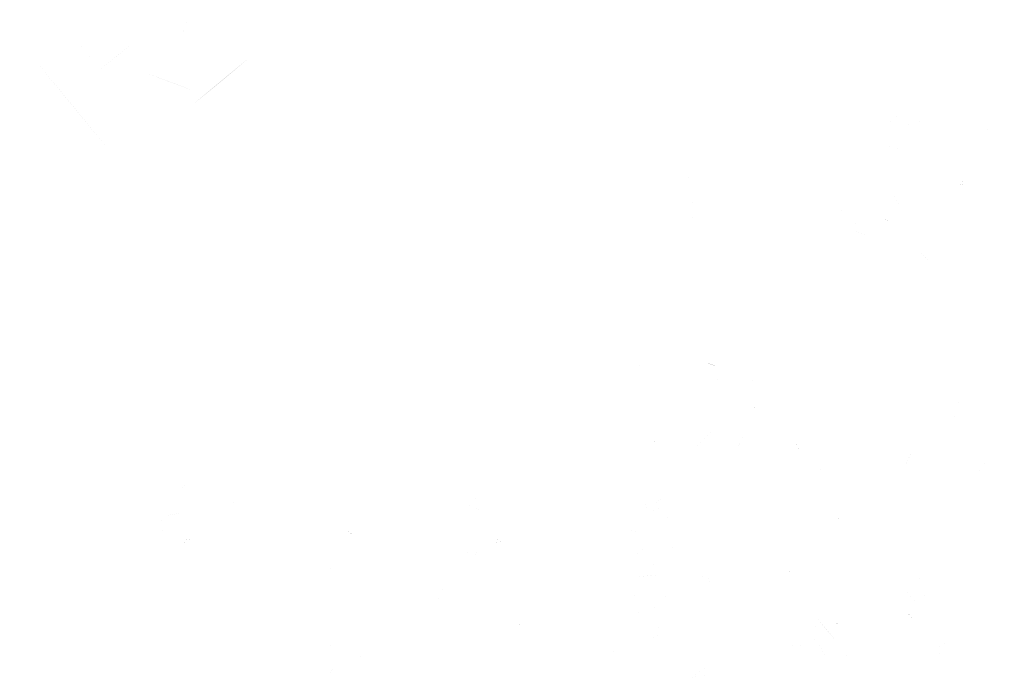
# Model space of a CAD drawing. Header units: inches. Extents: x -5.1 to 19.6, y 0 to 17.7.
# Tile 8 of 25: x 18.341 to 18.677, y 17.168 to 17.393. Entities that reach past the tile are written whole.
import ezdxf

# ---------------------------------------------------------------- set-up
doc = ezdxf.new("R2010")
doc.units = ezdxf.units.IN
doc.header["$MEASUREMENT"] = 0
doc.layers.add('PDF_Solid Fills', color=7, linetype='CONTINUOUS')

msp = doc.modelspace()

# ---------------------------------------------------------------- hatches: boundary and pattern name
at = {"layer": 'PDF_Solid Fills', "true_color": 0xffffff, "transparency": 33554559}
h = msp.add_hatch(color=7, dxfattribs=at)
h.paths.add_polyline_path([(18.36832, 17.37583, 0.003288), (18.3779, 17.38375)], flags=0)
h.paths.add_polyline_path([(18.36038, 17.38542, 0.000137), (18.36832, 17.37583)], flags=0)
h.paths.add_polyline_path([(18.39555, 17.38521, 0.001749), (18.398, 17.39283)], flags=0)
h.paths.add_polyline_path([(18.3999, 17.36396, 0.01059), (18.41894, 17.37975)], flags=0)
h.paths.add_polyline_path([(18.40019, 17.36862, 0.000209), (18.3999, 17.36396)], flags=0)
h.paths.add_polyline_path([(18.40019, 17.36862, 0.005763), (18.38448, 17.37442)], flags=0)
h.paths.add_polyline_path([(18.37094, 17.34883, 0.001454), (18.34644, 17.37858)], flags=0)
h.paths.add_polyline_path([(18.3409, 17.38104, 0.000603), (18.34084, 17.38231)], flags=0)
at = {"layer": 'PDF_Solid Fills', "transparency": 33554559}
h = msp.add_hatch(color=256, dxfattribs=at)
h.paths.add_polyline_path([(18.36038, 17.38542, 0.000137), (18.36832, 17.37583)], flags=0)
h.paths.add_polyline_path([(18.36832, 17.37583, 0.003288), (18.3779, 17.38375)], flags=0)
h = msp.add_hatch(color=256, dxfattribs=at)
h.paths.add_polyline_path([(18.60725, 17.35395, 0.000397), (18.61371, 17.35495)], flags=0)
h.paths.add_polyline_path([(18.60725, 17.35395, 0.000907), (18.60842, 17.35945)], flags=0)
h = msp.add_hatch(color=256, dxfattribs=at)
h.paths.add_polyline_path([(18.64146, 17.35874, 0.003399), (18.63892, 17.3604)], flags=0)
h.paths.add_polyline_path([(18.64515, 17.35045, 0.000553), (18.64033, 17.3517)], flags=0)
h.paths.add_polyline_path([(18.6354, 17.35453, 0.00102), (18.63904, 17.3603)], flags=0)
h = msp.add_hatch(color=256, dxfattribs=at)
h.paths.add_polyline_path([(18.64858, 17.35689), (18.64414, 17.35689)], flags=0)
h.paths.add_polyline_path([(18.64414, 17.35689, 0.002179), (18.64408, 17.35756)], flags=0)
h.paths.add_polyline_path([(18.64856, 17.3581, 0.000416), (18.64408, 17.35756)], flags=0)
at = {"layer": 'PDF_Solid Fills', "true_color": 0xffffff, "transparency": 33554559}
h = msp.add_hatch(color=7, dxfattribs=at)
h.paths.add_polyline_path([(18.66849, 17.35248, 0.001675), (18.66782, 17.35548)], flags=0)
h.paths.add_polyline_path([(18.67403, 17.35509, 0.001759), (18.66782, 17.35548)], flags=0)
h.paths.add_polyline_path([(18.66874, 17.35101, 0.001736), (18.66849, 17.35248)], flags=0)
at = {"layer": 'PDF_Solid Fills', "transparency": 33554559}
h = msp.add_hatch(color=256, dxfattribs=at)
h.paths.add_polyline_path([(18.63733, 17.34966, 0.004245), (18.63763, 17.34752)], flags=0)
h.paths.add_polyline_path([(18.63733, 17.34966, 0.001657), (18.64158, 17.34847)], flags=0)
h.paths.add_polyline_path([(18.63748, 17.34768, 0.000326), (18.64158, 17.34804)], flags=0)
h = msp.add_hatch(color=256, dxfattribs=at)
h.paths.add_polyline_path([(18.57202, 17.34905), (18.57202, 17.34122)], flags=0)
h.paths.add_polyline_path([(18.56484, 17.33655, 0.000515), (18.57202, 17.34122)], flags=0)
h.paths.add_polyline_path([(18.56154, 17.34074, 0.000172), (18.56484, 17.33655)], flags=0)
h = msp.add_hatch(color=256, dxfattribs=at)
h.paths.add_polyline_path([(18.66368, 17.33743, 0.005328), (18.66093, 17.33814)], flags=0)
h.paths.add_polyline_path([(18.66064, 17.33696, 0.0053), (18.66352, 17.3365)], flags=0)
h = msp.add_hatch(color=256, dxfattribs=at)
h.paths.add_polyline_path([(18.63456, 17.3346, 0.0021), (18.63795, 17.33491)], flags=0)
h.paths.add_polyline_path([(18.63795, 17.33491, 0.003505), (18.64091, 17.32947)], flags=0)
h = msp.add_hatch(color=256, dxfattribs=at)
h.paths.add_polyline_path([(18.5689, 17.32654, 0.000561), (18.57268, 17.33027)], flags=0)
h.paths.add_polyline_path([(18.57109, 17.32475, 0.004263), (18.5689, 17.32654)], flags=0)
h.paths.add_polyline_path([(18.57268, 17.33027, 0.002214), (18.56847, 17.33073)], flags=0)
at = {"layer": 'PDF_Solid Fills', "true_color": 0xffffff, "transparency": 33554559}
h = msp.add_hatch(color=7, dxfattribs=at)
h.paths.add_polyline_path([(18.6262, 17.32645, 0.001432), (18.62568, 17.32092)], flags=0)
h.paths.add_polyline_path([(18.62568, 17.32092, 0.003045), (18.62955, 17.31947)], flags=0)
h.paths.add_polyline_path([(18.62137, 17.32878, 0.001883), (18.6201, 17.32549)], flags=0)
at = {"layer": 'PDF_Solid Fills', "transparency": 33554559}
h = msp.add_hatch(color=256, dxfattribs=at)
h.paths.add_polyline_path([(18.63574, 17.32508, 0.006188), (18.63761, 17.32397)], flags=0)
h.paths.add_polyline_path([(18.63761, 17.32397, 0.009252), (18.63728, 17.32333)], flags=0)
h = msp.add_hatch(color=256, dxfattribs=at)
h.paths.add_polyline_path([(18.64859, 17.31725, 0.000053), (18.64659, 17.31429)], flags=0)
h.paths.add_polyline_path([(18.653, 17.31021, 0.000321), (18.64859, 17.31725)], flags=0)
h.paths.add_polyline_path([(18.653, 17.31021, 0.002321), (18.65229, 17.30962)], flags=0)
h.paths.add_polyline_path([(18.65229, 17.30962, 0.004572), (18.64665, 17.31443)], flags=0)
h = msp.add_hatch(color=256, dxfattribs=at)
h.paths.add_polyline_path([(18.664, 17.29886, 0.000548), (18.66323, 17.30186)], flags=0)
h.paths.add_polyline_path([(18.66233, 17.30149, 0.00196), (18.664, 17.29886)], flags=0)
h = msp.add_hatch(color=256, dxfattribs=at)
h.paths.add_polyline_path([(18.60198, 17.29208), (18.60198, 17.29502)], flags=0)
h.paths.add_polyline_path([(18.60198, 17.29502, 0.000748), (18.60367, 17.29281)], flags=0)
h.paths.add_polyline_path([(18.60182, 17.29223, 0.003722), (18.60367, 17.29281)], flags=0)
h = msp.add_hatch(color=256, dxfattribs=at)
h.paths.add_polyline_path([(18.67668, 17.28115, 0.000128), (18.67357, 17.28757)], flags=0)
h.paths.add_polyline_path([(18.67668, 17.28115, 0.000067), (18.67051, 17.28446)], flags=0)
h.paths.add_polyline_path([(18.6733, 17.25821, 0.001227), (18.66988, 17.25903)], flags=0)
h.paths.add_polyline_path([(18.67197, 17.25586, 0.00283), (18.66988, 17.25903)], flags=0)
at = {"layer": 'PDF_Solid Fills', "true_color": 0xffffff, "transparency": 33554559}
h = msp.add_hatch(color=7, dxfattribs=at)
h.paths.add_polyline_path([(18.55621, 17.28137, 0.000388), (18.5514, 17.27372)], flags=0)
h.paths.add_polyline_path([(18.55248, 17.27276, 0.000311), (18.56275, 17.28274)], flags=0)
h = msp.add_hatch(color=7, dxfattribs=at)
h.paths.add_polyline_path([(18.59172, 17.2708, 0.00403), (18.59014, 17.26934)], flags=0)
h.paths.add_polyline_path([(18.57958, 17.28057, 0.001432), (18.57651, 17.28101)], flags=0)
h.paths.add_polyline_path([(18.57958, 17.28057), (18.57958, 17.28334)], flags=0)
h.paths.add_polyline_path([(18.57958, 17.28334, 0.001558), (18.5831, 17.28038)], flags=0)
h.paths.add_polyline_path([(18.58076, 17.27151, 0.001536), (18.57724, 17.26884)], flags=0)
h.paths.add_polyline_path([(18.58076, 17.27151, 0.002235), (18.58033, 17.27518)], flags=0)
at = {"layer": 'PDF_Solid Fills', "transparency": 33554559}
h = msp.add_hatch(color=256, dxfattribs=at)
h.paths.add_polyline_path([(18.6583, 17.28269, 0.000326), (18.65982, 17.27861)], flags=0)
h.paths.add_polyline_path([(18.66238, 17.28169, 0.002069), (18.6583, 17.28269)], flags=0)
h.paths.add_polyline_path([(18.66238, 17.28169, 0.002121), (18.65982, 17.27861)], flags=0)
at = {"layer": 'PDF_Solid Fills', "true_color": 0xffffff, "transparency": 33554559}
h = msp.add_hatch(color=7, dxfattribs=at)
h.paths.add_polyline_path([(18.59688, 17.27813, 0.000774), (18.5988, 17.28191)], flags=0)
h.paths.add_polyline_path([(18.5988, 17.28191, 0.000762), (18.59425, 17.28063)], flags=0)
at = {"layer": 'PDF_Solid Fills', "transparency": 33554559}
h = msp.add_hatch(color=256, dxfattribs=at)
h.paths.add_polyline_path([(18.65995, 17.26588), (18.66252, 17.26588)], flags=0)
h.paths.add_polyline_path([(18.6635, 17.27913, 0.000853), (18.66079, 17.2775)], flags=0)
h.paths.add_polyline_path([(18.66052, 17.25573, 0.000776), (18.66412, 17.26142)], flags=0)
h.paths.add_polyline_path([(18.65943, 17.25619, 0.000641), (18.66145, 17.26371)], flags=0)
h.paths.add_polyline_path([(18.66145, 17.26371, 0.000869), (18.66004, 17.26598)], flags=0)
at = {"layer": 'PDF_Solid Fills', "true_color": 0xffffff, "transparency": 33554559}
h = msp.add_hatch(color=7, dxfattribs=at)
h.paths.add_polyline_path([(18.57435, 17.27518, 0.015876), (18.57469, 17.27603)], flags=0)
h.paths.add_polyline_path([(18.57839, 17.2748, 0.001258), (18.57469, 17.27603)], flags=0)
at = {"layer": 'PDF_Solid Fills', "transparency": 33554559}
h = msp.add_hatch(color=256, dxfattribs=at)
h.paths.add_polyline_path([(18.59138, 17.25995), (18.58896, 17.25995)], flags=0)
h.paths.add_polyline_path([(18.58892, 17.2607, 0.00547), (18.59134, 17.26104)], flags=0)
h.paths.add_polyline_path([(18.59134, 17.26104, 0.014959), (18.59138, 17.25995)], flags=0)
at = {"layer": 'PDF_Solid Fills', "true_color": 0xffffff, "transparency": 33554559}
h = msp.add_hatch(color=7, dxfattribs=at)
h.paths.add_polyline_path([(18.60355, 17.25685, 0.021353), (18.60288, 17.25706)], flags=0)
h.paths.add_polyline_path([(18.59134, 17.26102, 0.014683), (18.59138, 17.25996)], flags=0)
h.paths.add_polyline_path([(18.59134, 17.26102, 0.000822), (18.58892, 17.26071)], flags=0)
h = msp.add_hatch(color=7, dxfattribs=at)
h.paths.add_polyline_path([(18.56371, 17.25796, 0.003875), (18.56592, 17.25854)], flags=0)
h.paths.add_polyline_path([(18.57942, 17.25456, 0.001116), (18.57063, 17.24663)], flags=0)
h = msp.add_hatch(color=7, dxfattribs=at)
h.paths.add_polyline_path([(18.6421, 17.25272, 0.000658), (18.63927, 17.25649)], flags=0)
h.paths.add_polyline_path([(18.64556, 17.25166, 0.002954), (18.6421, 17.25272)], flags=0)
at = {"layer": 'PDF_Solid Fills', "transparency": 33554559}
h = msp.add_hatch(color=256, dxfattribs=at)
h.paths.add_polyline_path([(18.63936, 17.25656), (18.63928, 17.25648)], flags=0)
h.paths.add_polyline_path([(18.63928, 17.25648, 0.002652), (18.64211, 17.25273)], flags=0)
at = {"layer": 'PDF_Solid Fills', "true_color": 0xffffff, "transparency": 33554559}
h = msp.add_hatch(color=7, dxfattribs=at)
h.paths.add_polyline_path([(18.5561, 17.25028, 0.004562), (18.55781, 17.24845)], flags=0)
h.paths.add_polyline_path([(18.5561, 17.25028, 0.011013), (18.55535, 17.24957)], flags=0)
h = msp.add_hatch(color=7, dxfattribs=at)
h.paths.add_polyline_path([(18.585, 17.24544, 0.003653), (18.58746, 17.25058)], flags=0)
h.paths.add_polyline_path([(18.58746, 17.25058, 0.004948), (18.58625, 17.25115)], flags=0)
h = msp.add_hatch(color=7, dxfattribs=at)
h.paths.add_polyline_path([(18.60424, 17.2485, 0.006166), (18.60539, 17.24902)], flags=0)
h.paths.add_polyline_path([(18.60539, 17.24902, 0.004203), (18.6068, 17.24596)], flags=0)
h = msp.add_hatch(color=7, dxfattribs=at)
h.paths.add_polyline_path([(18.55366, 17.24632, 0.004195), (18.55187, 17.24496)], flags=0)
h.paths.add_polyline_path([(18.55139, 17.24559, 0.004212), (18.55319, 17.24696)], flags=0)
h = msp.add_hatch(color=7, dxfattribs=at)
h.paths.add_polyline_path([(18.64707, 17.24068), (18.6429, 17.24068)], flags=0)
h.paths.add_polyline_path([(18.64515, 17.24578, 0.008678), (18.6429, 17.24068)], flags=0)
h = msp.add_hatch(color=7, dxfattribs=at)
h.paths.add_polyline_path([(18.65428, 17.24613, 0.000401), (18.6513, 17.24584)], flags=0)
h.paths.add_polyline_path([(18.65514, 17.23282, 0.000119), (18.65428, 17.24613)], flags=0)
h = msp.add_hatch(color=7, dxfattribs=at)
h.paths.add_polyline_path([(18.61374, 17.23912, 0.002247), (18.61118, 17.24247)], flags=0)
h.paths.add_polyline_path([(18.61566, 17.24175, 0.001546), (18.6117, 17.24302)], flags=0)
h.paths.add_polyline_path([(18.61566, 17.24175, 0.006727), (18.6136, 17.23916)], flags=0)
at = {"layer": 'PDF_Solid Fills', "transparency": 33554559}
h = msp.add_hatch(color=256, dxfattribs=at)
h.paths.add_polyline_path([(18.67077, 17.24302, 0.001626), (18.66788, 17.24359)], flags=0)
h.paths.add_polyline_path([(18.67077, 17.24302, 0.001702), (18.66783, 17.2385)], flags=0)
at = {"layer": 'PDF_Solid Fills', "true_color": 0xffffff, "transparency": 33554559}
h = msp.add_hatch(color=7, dxfattribs=at)
h.paths.add_polyline_path([(18.3934, 17.21091, 0.000115), (18.38748, 17.21818)], flags=0)
h.paths.add_polyline_path([(18.39029, 17.21885, 0.002223), (18.38748, 17.21818)], flags=0)
h.paths.add_polyline_path([(18.38856, 17.22341, 0.001745), (18.39029, 17.21885)], flags=0)
h.paths.add_polyline_path([(18.38856, 17.22341, 0.001087), (18.39586, 17.22462)], flags=0)
h.paths.add_polyline_path([(18.39586, 17.22462, 0.000272), (18.39117, 17.22895)], flags=0)
h.paths.add_polyline_path([(18.39131, 17.236, 0.00069), (18.39742, 17.2326)], flags=0)
h.paths.add_polyline_path([(18.39661, 17.23604, 0.002208), (18.39742, 17.2326)], flags=0)
h.paths.add_polyline_path([(18.39538, 17.21991, 0.000984), (18.39827, 17.21666)], flags=0)
h = msp.add_hatch(color=7, dxfattribs=at)
h.paths.add_polyline_path([(18.41266, 17.23085, 0.000461), (18.41131, 17.22724)], flags=0)
h.paths.add_polyline_path([(18.41266, 17.23085, 0.000645), (18.41566, 17.22976)], flags=0)
h.paths.add_polyline_path([(18.41566, 17.22976, 0.000897), (18.41191, 17.22672)], flags=0)
h.paths.add_polyline_path([(18.41191, 17.22672, 0.014839), (18.41131, 17.22724)], flags=0)
at = {"layer": 'PDF_Solid Fills', "transparency": 33554559}
h = msp.add_hatch(color=256, dxfattribs=at)
h.paths.add_polyline_path([(18.45818, 17.2287, 0.001007), (18.46176, 17.22838)], flags=0)
h.paths.add_polyline_path([(18.45806, 17.22947, 0.003204), (18.45818, 17.2287)], flags=0)
h = msp.add_hatch(color=256, dxfattribs=at)
h.paths.add_polyline_path([(18.49466, 17.22902, 0.001182), (18.49834, 17.22579)], flags=0)
h.paths.add_polyline_path([(18.49834, 17.22579, 0.003093), (18.49409, 17.22648)], flags=0)
h.paths.add_polyline_path([(18.49409, 17.22648, 0.003893), (18.49466, 17.229)], flags=0)
h = msp.add_hatch(color=256, dxfattribs=at)
h.paths.add_polyline_path([(18.49465, 17.22903), (18.49467, 17.22901)], flags=0)
h.paths.add_polyline_path([(18.49948, 17.23097, 0.002267), (18.49467, 17.22901)], flags=0)
h.paths.add_polyline_path([(18.49948, 17.23097, 0.000188), (18.50367, 17.22874)], flags=0)
h = msp.add_hatch(color=256, dxfattribs=at)
h.paths.add_polyline_path([(18.55528, 17.22509, 0.00201), (18.55353, 17.22901)], flags=0)
h.paths.add_polyline_path([(18.55528, 17.22509, 0.001636), (18.55947, 17.2264)], flags=0)
h.paths.add_polyline_path([(18.55947, 17.2264, 0.001682), (18.55712, 17.2279)], flags=0)
h.paths.add_polyline_path([(18.56189, 17.23061, 0.002613), (18.55712, 17.2279)], flags=0)
h.paths.add_polyline_path([(18.55899, 17.22367, 0.000946), (18.56364, 17.22297)], flags=0)
at = {"layer": 'PDF_Solid Fills', "true_color": 0xffffff, "transparency": 33554559}
h = msp.add_hatch(color=7, dxfattribs=at)
h.paths.add_polyline_path([(18.62031, 17.22322, 0.001496), (18.61874, 17.22041)], flags=0)
h.paths.add_polyline_path([(18.61874, 17.22041, 0.000662), (18.61843, 17.22439)], flags=0)
at = {"layer": 'PDF_Solid Fills', "transparency": 33554559}
h = msp.add_hatch(color=256, dxfattribs=at)
h.paths.add_polyline_path([(18.45586, 17.21809, 0.004604), (18.45265, 17.21732)], flags=0)
h.paths.add_polyline_path([(18.45242, 17.21817, 0.003179), (18.45571, 17.21909)], flags=0)
h = msp.add_hatch(color=256, dxfattribs=at)
h.paths.add_polyline_path([(18.56558, 17.21475, 0.000855), (18.5596, 17.20972)], flags=0)
h.paths.add_polyline_path([(18.55133, 17.20872, 0.001422), (18.55912, 17.20652)], flags=0)
h.paths.add_polyline_path([(18.54862, 17.20931, 0.000157), (18.55112, 17.205)], flags=0)
h.paths.add_polyline_path([(18.54862, 17.20931, 0.000463), (18.55747, 17.21452)], flags=0)
h.paths.add_polyline_path([(18.54933, 17.21881, 0.006841), (18.55135, 17.21808)], flags=0)
at = {"layer": 'PDF_Solid Fills', "true_color": 0xffffff, "transparency": 33554559}
h = msp.add_hatch(color=7, dxfattribs=at)
h.paths.add_polyline_path([(18.39942, 17.21341, 0.005537), (18.39828, 17.21666)], flags=0)
h.paths.add_polyline_path([(18.39942, 17.21341), (18.39624, 17.21341)], flags=0)
h.paths.add_polyline_path([(18.39834, 17.21668, 0.005374), (18.39624, 17.21341)], flags=0)
at = {"layer": 'PDF_Solid Fills', "transparency": 33554559}
h = msp.add_hatch(color=256, dxfattribs=at)
h.paths.add_polyline_path([(18.48632, 17.21737, 0.000942), (18.48996, 17.21822)], flags=0)
h.paths.add_polyline_path([(18.48632, 17.21737, 0.009011), (18.486, 17.21804)], flags=0)
h = msp.add_hatch(color=256, dxfattribs=at)
h.paths.add_polyline_path([(18.50522, 17.21467, 0.005402), (18.50301, 17.2159)], flags=0)
h.paths.add_polyline_path([(18.50522, 17.21467, 0.007638), (18.50484, 17.21387)], flags=0)
h.paths.add_polyline_path([(18.50255, 17.21492, 0.002569), (18.50484, 17.21387)], flags=0)
h = msp.add_hatch(color=256, dxfattribs=at)
h.paths.add_polyline_path([(18.64658, 17.21409, 0.011154), (18.64689, 17.21467)], flags=0)
h.paths.add_polyline_path([(18.64658, 17.21409, 0.006067), (18.6447, 17.21523)], flags=0)
h.paths.add_polyline_path([(18.64495, 17.21576, 0.01171), (18.6447, 17.21523)], flags=0)
h = msp.add_hatch(color=256, dxfattribs=at)
h.paths.add_polyline_path([(18.44317, 17.21093, 0.001721), (18.44131, 17.21053)], flags=0)
h.paths.add_polyline_path([(18.44115, 17.21109, 0.002712), (18.44294, 17.21172)], flags=0)
h = msp.add_hatch(color=256, dxfattribs=at)
h.paths.add_polyline_path([(18.49758, 17.21263, 0.00249), (18.49527, 17.20891)], flags=0)
h.paths.add_polyline_path([(18.49348, 17.21095, 0.002903), (18.49698, 17.21324)], flags=0)
h = msp.add_hatch(color=256, dxfattribs=at)
h.paths.add_polyline_path([(18.44985, 17.20607), (18.44938, 17.2048)], flags=0)
h.paths.add_polyline_path([(18.44938, 17.2048, 0.001158), (18.44508, 17.20634)], flags=0)
h = msp.add_hatch(color=256, dxfattribs=at)
h.paths.add_polyline_path([(18.57454, 17.19966, 0.000273), (18.57706, 17.2027)], flags=0)
h.paths.add_polyline_path([(18.57339, 17.20206, 0.003449), (18.57706, 17.2027)], flags=0)
h.paths.add_polyline_path([(18.57316, 17.20285, 0.023486), (18.57339, 17.20206)], flags=0)
h.paths.add_polyline_path([(18.57895, 17.20524, 0.000075), (18.57316, 17.20285)], flags=0)
h = msp.add_hatch(color=256, dxfattribs=at)
h.paths.add_polyline_path([(18.60393, 17.20452, 0.016625), (18.60301, 17.20467)], flags=0)
h.paths.add_polyline_path([(18.60301, 17.20467, 0.002464), (18.60222, 17.20786)], flags=0)
h.paths.add_polyline_path([(18.60495, 17.20746, 0.004288), (18.60222, 17.20786)], flags=0)
h = msp.add_hatch(color=256, dxfattribs=at)
h.paths.add_polyline_path([(18.56244, 17.19573, 0.002436), (18.55823, 17.19736)], flags=0)
h.paths.add_polyline_path([(18.56244, 17.19573, 0.000273), (18.55169, 17.18863)], flags=0)
h.paths.add_polyline_path([(18.55169, 17.18863, 0.000823), (18.55234, 17.19261)], flags=0)
h.paths.add_polyline_path([(18.55234, 17.19261, 0.000052), (18.55663, 17.19531)], flags=0)
h.paths.add_polyline_path([(18.55663, 17.19531, 0.000271), (18.54875, 17.19702)], flags=0)
h.paths.add_polyline_path([(18.55842, 17.20354, 0.006893), (18.55167, 17.20296)], flags=0)
h = msp.add_hatch(color=256, dxfattribs=at)
h.paths.add_polyline_path([(18.65008, 17.20312, 0.001567), (18.64422, 17.20097)], flags=0)
h.paths.add_polyline_path([(18.65008, 17.20312, 0.000166), (18.64933, 17.1951)], flags=0)
h.paths.add_polyline_path([(18.64933, 17.1951, 0.000985), (18.64737, 17.19328)], flags=0)
h.paths.add_polyline_path([(18.6417, 17.19947, 0.001605), (18.64737, 17.19328)], flags=0)
h = msp.add_hatch(color=256, dxfattribs=at)
h.paths.add_polyline_path([(18.48072, 17.19512, 0.000765), (18.48545, 17.19576)], flags=0)
h.paths.add_polyline_path([(18.48072, 17.19512, 0.001556), (18.48574, 17.19914)], flags=0)
h.paths.add_polyline_path([(18.48545, 17.19576, 0.002385), (18.48574, 17.19914)], flags=0)
h = msp.add_hatch(color=256, dxfattribs=at)
h.paths.add_polyline_path([(18.58336, 17.19163, 0.002363), (18.5844, 17.18896)], flags=0)
h.paths.add_polyline_path([(18.5844, 17.18896, 0.000181), (18.57497, 17.18644)], flags=0)
h = msp.add_hatch(color=256, dxfattribs=at)
h.paths.add_polyline_path([(18.62537, 17.17508, 0.001032), (18.62316, 17.17318)], flags=0)
h.paths.add_polyline_path([(18.62316, 17.17318, 0.001646), (18.62279, 17.17664)], flags=0)
h.paths.add_polyline_path([(18.6151, 17.18318, 0.003335), (18.6132, 17.18014)], flags=0)
h.paths.add_polyline_path([(18.61326, 17.18008, 0.00378), (18.61018, 17.18296)], flags=0)
h.paths.add_polyline_path([(18.61285, 17.18437, 0.003614), (18.61104, 17.18827)], flags=0)
h.paths.add_polyline_path([(18.61906, 17.18135, 0.010844), (18.61308, 17.18837)], flags=0)
h = msp.add_hatch(color=256, dxfattribs=at)
h.paths.add_polyline_path([(18.61899, 17.18827, 0.006578), (18.62111, 17.18754)], flags=0)
h.paths.add_polyline_path([(18.62111, 17.18754, 0.006743), (18.62063, 17.18644)], flags=0)
h.paths.add_polyline_path([(18.61865, 17.18748, 0.009436), (18.62063, 17.18644)], flags=0)
h = msp.add_hatch(color=256, dxfattribs=at)
h.paths.add_polyline_path([(18.64541, 17.18948, 0.00388), (18.64349, 17.19087)], flags=0)
h.paths.add_polyline_path([(18.64324, 17.19054, 0.005192), (18.64512, 17.18908)], flags=0)
h = msp.add_hatch(color=256, dxfattribs=at)
h.paths.add_polyline_path([(18.51089, 17.18551, 0.002396), (18.51348, 17.18678)], flags=0)
h.paths.add_polyline_path([(18.51052, 17.18618, 0.00289), (18.513, 17.1878)], flags=0)
h = msp.add_hatch(color=256, dxfattribs=at)
h.paths.add_polyline_path([(18.55559, 17.18146, 0.00153), (18.56017, 17.18413)], flags=0)
h.paths.add_polyline_path([(18.55742, 17.187, 0.002962), (18.56017, 17.18413)], flags=0)
h = msp.add_hatch(color=256, dxfattribs=at)
h.paths.add_polyline_path([(18.59785, 17.17872, 0.000564), (18.59858, 17.18562)], flags=0)
h.paths.add_polyline_path([(18.59785, 17.17872, 0.000871), (18.59594, 17.18024)], flags=0)
h = msp.add_hatch(color=256, dxfattribs=at)
h.paths.add_polyline_path([(18.60232, 17.17923, 0.004176), (18.60482, 17.17966)], flags=0)
h.paths.add_polyline_path([(18.60232, 17.17923, 0.001753), (18.60525, 17.18502)], flags=0)
h = msp.add_hatch(color=256, dxfattribs=at)
h.paths.add_polyline_path([(18.60481, 17.17966), (18.60466, 17.17953)], flags=0)
h.paths.add_polyline_path([(18.60466, 17.17953, 0.001373), (18.60741, 17.17937)], flags=0)
h.paths.add_polyline_path([(18.6065, 17.1821, 0.001768), (18.60741, 17.17937)], flags=0)
h.paths.add_polyline_path([(18.61321, 17.18016, 0.004852), (18.61596, 17.17526)], flags=0)
h.paths.add_polyline_path([(18.61512, 17.1747, 0.000218), (18.61291, 17.17674)], flags=0)
h.paths.add_polyline_path([(18.61291, 17.17674), (18.60714, 17.17674)], flags=0)
h = msp.add_hatch(color=256, dxfattribs=at)
h.paths.add_polyline_path([(18.65443, 17.18205, 0.001724), (18.65766, 17.17897)], flags=0)
h.paths.add_polyline_path([(18.65443, 17.18205, 0.00226), (18.65472, 17.1762)], flags=0)
h = msp.add_hatch(color=256, dxfattribs=at)
h.paths.add_polyline_path([(18.44179, 17.15778, 0.017111), (18.44735, 17.1613)], flags=0)
h.paths.add_polyline_path([(18.44379, 17.16632, 0.000495), (18.45081, 17.1757)], flags=0)
h.paths.add_polyline_path([(18.45081, 17.1757), (18.4447, 17.1757)], flags=0)
h.paths.add_polyline_path([(18.44693, 17.17845, 0.000865), (18.44437, 17.17655)], flags=0)
h.paths.add_polyline_path([(18.44693, 17.17845, 0.008341), (18.44649, 17.18053)], flags=0)
h.paths.add_polyline_path([(18.45076, 17.17055, 0.001015), (18.45468, 17.17085)], flags=0)
h.paths.add_polyline_path([(18.45308, 17.16364, 0.002334), (18.45656, 17.16343)], flags=0)
h.paths.add_polyline_path([(18.45656, 17.16343, 0.001971), (18.44999, 17.15639)], flags=0)
h.paths.add_polyline_path([(18.44999, 17.15639, 0.000204), (18.44937, 17.15849)], flags=0)
h.paths.add_polyline_path([(18.44937, 17.15849, 0.000787), (18.44079, 17.15355)], flags=0)
h = msp.add_hatch(color=256, dxfattribs=at)
h.paths.add_polyline_path([(18.46245, 17.17977, 0.004386), (18.46474, 17.18023)], flags=0)
h.paths.add_polyline_path([(18.45928, 17.17473, 0.001122), (18.45539, 17.17644)], flags=0)
h = msp.add_hatch(color=256, dxfattribs=at)
h.paths.add_polyline_path([(18.54471, 17.17539, 0.001024), (18.54379, 17.16955)], flags=0)
h.paths.add_polyline_path([(18.54029, 17.17182, 0.000166), (18.53771, 17.17718)], flags=0)
h.paths.add_polyline_path([(18.5449, 17.17993, 0.002639), (18.54275, 17.17643)], flags=0)
h.paths.add_polyline_path([(18.54275, 17.17643, 0.001194), (18.54471, 17.17539)], flags=0)
h = msp.add_hatch(color=256, dxfattribs=at)
h.paths.add_polyline_path([(18.56613, 17.17168, 0.002651), (18.56738, 17.16876)], flags=0)
h.paths.add_polyline_path([(18.57517, 17.17672, 0.00025), (18.56613, 17.17168)], flags=0)
h = msp.add_hatch(color=256, dxfattribs=at)
h.paths.add_polyline_path([(18.57478, 17.1721, 0.001645), (18.56975, 17.16862)], flags=0)
h.paths.add_polyline_path([(18.57478, 17.1721, 0.002289), (18.57553, 17.16941)], flags=0)
h.paths.add_polyline_path([(18.57553, 17.16941, 0.002157), (18.56971, 17.1686)], flags=0)

doc.saveas('drawing.dxf')
